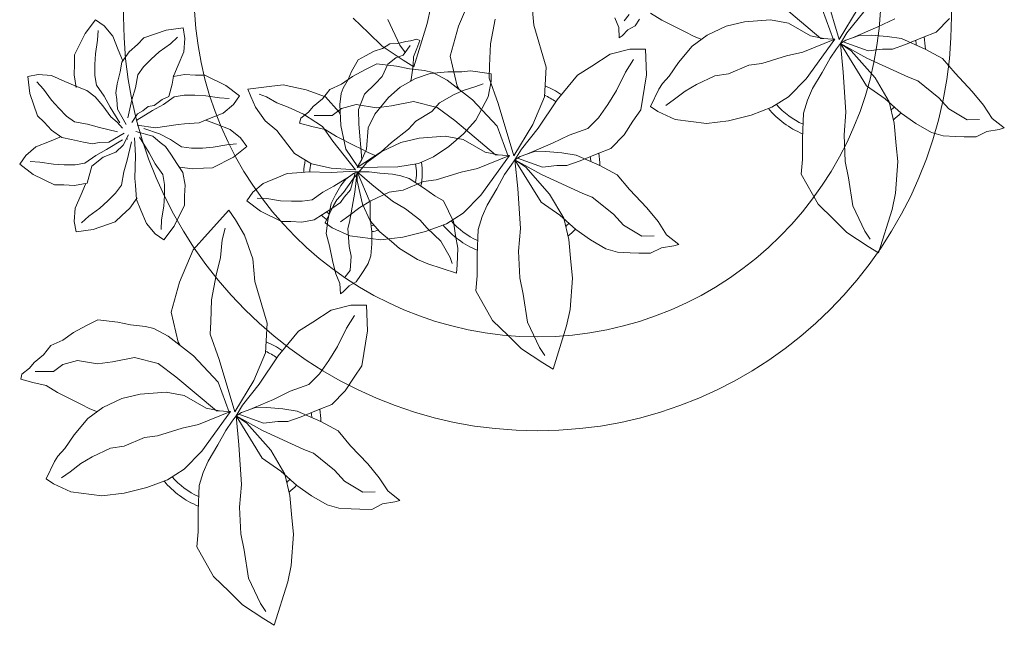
# Model space of a CAD drawing. Header units: millimetres. Extents: x 0 to 11.7, y 0 to 17.
# Tile 9 of 31: x 0.5 to 1.3, y 5.4 to 5.9. Entities that reach past the tile are written whole.
import ezdxf

# ---------------------------------------------------------------- set-up
doc = ezdxf.new("R2010")
doc.units = ezdxf.units.MM
doc.layers.add('vegetacion', color=85, linetype='Continuous', lineweight=0)

# ---------------------------------------------------------------- blocks, each defined once
blk = doc.blocks.new('MACETA1-P')
for p, q in [((-0.31098, 0.42902), (-0.30826, 0.43943)), ((-0.30826, 0.43943), (-0.30404, 0.43835)), ((-0.29888, 0.43205), (-0.30404, 0.43835)), ((-0.13431, 0.42872), (-0.12552, 0.4403)), ((-0.12552, 0.4403), (-0.11815, 0.4352)), ((-0.31352, 0.41781), (-0.31098, 0.42902)), ((-0.30168, 0.41169), (-0.30156, 0.42706)), ((-0.29413, 0.42793), (-0.29888, 0.43205)), ((-0.28739, 0.42007), (-0.29413, 0.42793)), ((-0.14311, 0.41071), (-0.13431, 0.42872)), ((-0.12369, 0.42321), (-0.12323, 0.4315)), ((-0.11815, 0.4352), (-0.11072, 0.42645)), ((-0.08429, 0.42503), (-0.06533, 0.43154)), ((-0.06533, 0.43154), (-0.05093, 0.4335)), ((-0.05093, 0.4335), (-0.04932, 0.4247)), ((-0.27956, 0.41377), (-0.28739, 0.42007)), ((-0.12552, 0.41164), (-0.12369, 0.42321)), ((-0.11072, 0.42645), (-0.10609, 0.41488)), ((-0.09669, 0.41327), (-0.08982, 0.4195)), ((-0.08982, 0.4195), (-0.08429, 0.42503)), ((-0.07119, 0.41324), (-0.06172, 0.42013)), ((-0.06172, 0.42013), (-0.05553, 0.42567)), ((-0.04932, 0.4247), (-0.05025, 0.41325)), ((-0.40384, 0.39682), (-0.39707, 0.41166)), ((-0.39707, 0.41166), (-0.39275, 0.4178)), ((-0.39275, 0.4178), (-0.37822, 0.41064)), ((-0.37344, 0.40776), (-0.37822, 0.41064)), ((-0.3195, 0.40813), (-0.31352, 0.41781)), ((-0.29575, 0.40375), (-0.30168, 0.41169)), ((-0.27509, 0.40374), (-0.27956, 0.41377)), ((-0.14311, 0.40289), (-0.14311, 0.41071)), ((-0.12597, 0.40243), (-0.12552, 0.41164)), ((-0.10609, 0.41488), (-0.10244, 0.40608)), ((-0.10293, 0.40445), (-0.09669, 0.41327)), ((-0.07803, 0.40705), (-0.07119, 0.41324)), ((-0.05025, 0.41325), (-0.05516, 0.4018)), ((-0.38677, 0.39751), (-0.39202, 0.40484)), ((-0.36707, 0.40203), (-0.37344, 0.40776)), ((-0.35557, 0.39393), (-0.36707, 0.40203)), ((-0.32755, 0.39237), (-0.3195, 0.40813)), ((-0.29225, 0.39128), (-0.29575, 0.40375)), ((-0.26853, 0.39458), (-0.27509, 0.40374)), ((-0.14357, 0.39363), (-0.14311, 0.40289)), ((-0.12597, 0.39317), (-0.12597, 0.40243)), ((-0.10453, 0.3963), (-0.10293, 0.40445)), ((-0.08457, 0.4005), (-0.07803, 0.40705)), ((-0.40722, 0.37032), (-0.40384, 0.39682)), ((-0.3798, 0.38824), (-0.38677, 0.39751)), ((-0.3417, 0.38229), (-0.35557, 0.39393)), ((-0.26252, 0.38347), (-0.26853, 0.39458)), ((-0.18306, 0.39236), (-0.17425, 0.39396)), ((-0.17425, 0.39396), (-0.16281, 0.39303)), ((-0.14174, 0.38298), (-0.14357, 0.39363)), ((-0.10684, 0.38617), (-0.10453, 0.3963)), ((-0.09145, 0.38256), (-0.0895, 0.39364)), ((-0.0895, 0.39364), (-0.08457, 0.4005)), ((-0.0603, 0.39219), (-0.04965, 0.39401)), ((-0.05516, 0.4018), (-0.0588, 0.393)), ((-0.04965, 0.39401), (-0.04039, 0.39356)), ((-0.04039, 0.39356), (-0.03257, 0.39356)), ((-0.03257, 0.39356), (-0.01456, 0.38476)), ((-0.3742, 0.37879), (-0.3798, 0.38824)), ((-0.3297, 0.38765), (-0.33306, 0.38116)), ((-0.32755, 0.39237), (-0.3297, 0.38765)), ((-0.29513, 0.37422), (-0.29225, 0.39128)), ((-0.1811, 0.37795), (-0.18306, 0.39236)), ((-0.16969, 0.38157), (-0.17523, 0.38775)), ((-0.16281, 0.39303), (-0.15136, 0.38812)), ((-0.15136, 0.38812), (-0.14256, 0.38448)), ((-0.1246, 0.38483), (-0.12597, 0.39317)), ((-0.10815, 0.37831), (-0.10684, 0.38617)), ((-0.05909, 0.39267), (-0.06283, 0.38307)), ((-0.0588, 0.393), (-0.05937, 0.39235)), ((-0.3668, 0.36319), (-0.3742, 0.37879)), ((-0.3323, 0.36955), (-0.3417, 0.38229)), ((-0.33306, 0.38116), (-0.33558, 0.3751)), ((-0.2578, 0.37391), (-0.26252, 0.38347)), ((-0.17459, 0.35899), (-0.1811, 0.37795)), ((-0.1628, 0.37209), (-0.16969, 0.38157)), ((-0.14174, 0.38298), (-0.12729, 0.37895)), ((-0.12729, 0.37895), (-0.11951, 0.36934)), ((-0.11815, 0.37562), (-0.1246, 0.38483)), ((-0.10717, 0.37275), (-0.10815, 0.37831)), ((-0.0944, 0.37242), (-0.09145, 0.38256)), ((-0.06283, 0.38307), (-0.06831, 0.37608)), ((-0.01456, 0.38476), (-0.00299, 0.37596)), ((-0.40506, 0.35158), (-0.40722, 0.37032)), ((-0.32472, 0.35336), (-0.3323, 0.36955)), ((-0.29336, 0.36141), (-0.29513, 0.37422)), ((-0.25976, 0.35698), (-0.2578, 0.37391)), ((-0.15661, 0.36526), (-0.1628, 0.37209)), ((-0.11951, 0.36934), (-0.1152, 0.35857)), ((-0.11307, 0.36636), (-0.11815, 0.37562)), ((-0.10678, 0.36457), (-0.10717, 0.37275)), ((-0.09799, 0.35709), (-0.0944, 0.37242)), ((-0.07587, 0.36963), (-0.08517, 0.36283)), ((-0.07692, 0.36351), (-0.06766, 0.36859)), ((-0.06831, 0.37608), (-0.07587, 0.36963)), ((-0.06766, 0.36859), (-0.05845, 0.37505)), ((-0.05845, 0.37505), (-0.05012, 0.37641)), ((-0.05012, 0.37641), (-0.04086, 0.37641)), ((-0.04086, 0.37641), (-0.03164, 0.37596)), ((-0.03164, 0.37596), (-0.02007, 0.37413)), ((-0.02007, 0.37413), (-0.01178, 0.37368)), ((-0.00808, 0.36859), (-0.01683, 0.36116)), ((-0.00299, 0.37596), (-0.00808, 0.36859)), ((-0.36518, 0.35156), (-0.3668, 0.36319)), ((-0.28971, 0.34275), (-0.29336, 0.36141)), ((-0.15006, 0.35871), (-0.15661, 0.36526)), ((-0.10476, 0.35298), (-0.11307, 0.36636)), ((-0.09928, 0.35151), (-0.10678, 0.36457)), ((-0.0903, 0.3552), (-0.07692, 0.36351)), ((-0.08517, 0.36283), (-0.08988, 0.35752)), ((-0.01683, 0.36116), (-0.0284, 0.35654)), ((-0.32472, 0.35336), (-0.32094, 0.33779)), ((-0.26193, 0.34617), (-0.25976, 0.35698)), ((-0.16905, 0.35346), (-0.17459, 0.35899)), ((-0.16283, 0.34659), (-0.16905, 0.35346)), ((-0.1432, 0.35378), (-0.15006, 0.35871)), ((-0.13212, 0.35183), (-0.1432, 0.35378)), ((-0.12198, 0.34888), (-0.13212, 0.35183)), ((-0.1152, 0.35857), (-0.10946, 0.35245)), ((-0.10946, 0.35245), (-0.10065, 0.34765)), ((-0.08988, 0.35752), (-0.09501, 0.35281)), ((-0.09178, 0.34972), (-0.07872, 0.35722)), ((-0.07872, 0.35722), (-0.07054, 0.35761)), ((-0.07054, 0.35761), (-0.06497, 0.35859)), ((-0.06497, 0.35859), (-0.05712, 0.35728)), ((-0.05712, 0.35728), (-0.04698, 0.35498)), ((-0.04698, 0.35498), (-0.03883, 0.35337)), ((-0.03883, 0.35337), (-0.03001, 0.34713)), ((-0.0372, 0.35289), (-0.03806, 0.35282)), ((-0.0284, 0.35654), (-0.0372, 0.35289)), ((-0.40022, 0.33229), (-0.40506, 0.35158)), ((-0.35783, 0.33412), (-0.36518, 0.35156)), ((-0.26329, 0.33336), (-0.26193, 0.34617)), ((-0.15401, 0.34035), (-0.16283, 0.34659)), ((-0.10664, 0.34529), (-0.12198, 0.34888)), ((-0.10423, 0.3488), (-0.104, 0.34859)), ((-0.08261, 0.34007), (-0.09019, 0.34488)), ((-0.0862, 0.34843), (-0.07086, 0.34485)), ((-0.07086, 0.34485), (-0.06072, 0.34189)), ((-0.03001, 0.34713), (-0.02379, 0.34026)), ((-0.32094, 0.33779), (-0.31926, 0.31575)), ((-0.29473, 0.32251), (-0.28971, 0.34275)), ((-0.17601, 0.33256), (-0.16444, 0.33719)), ((-0.16444, 0.33719), (-0.15564, 0.34084)), ((-0.15564, 0.34084), (-0.14319, 0.34175)), ((-0.14319, 0.34175), (-0.13763, 0.34227)), ((-0.13763, 0.34227), (-0.11823, 0.34175)), ((-0.11823, 0.34175), (-0.103, 0.34273)), ((-0.10254, 0.33852), (-0.11592, 0.33021)), ((-0.09768, 0.34156), (-0.10161, 0.32702)), ((-0.09459, 0.32476), (-0.09229, 0.34028)), ((-0.08808, 0.34074), (-0.07977, 0.32736)), ((-0.08015, 0.33556), (-0.08261, 0.34007)), ((-0.07646, 0.33119), (-0.08015, 0.33556)), ((-0.06072, 0.34189), (-0.04964, 0.33994)), ((-0.04964, 0.33994), (-0.04278, 0.33502)), ((-0.04278, 0.33502), (-0.03623, 0.32847)), ((-0.02379, 0.34026), (-0.01825, 0.33473)), ((-0.39358, 0.31471), (-0.40022, 0.33229)), ((-0.35626, 0.32325), (-0.35783, 0.33412)), ((-0.26523, 0.32629), (-0.26329, 0.33336)), ((-0.18476, 0.32513), (-0.17601, 0.33256)), ((-0.11592, 0.33021), (-0.12518, 0.32513)), ((-0.10161, 0.32702), (-0.10712, 0.32096)), ((-0.09511, 0.33465), (-0.09979, 0.32136)), ((-0.07977, 0.32736), (-0.07469, 0.3181)), ((-0.07564, 0.32595), (-0.07646, 0.33119)), ((-0.03623, 0.32847), (-0.03004, 0.32163)), ((-0.01825, 0.33473), (-0.01174, 0.31577)), ((-0.34977, 0.30206), (-0.35626, 0.32325)), ((-0.30604, 0.30749), (-0.29473, 0.32251)), ((-0.27164, 0.31392), (-0.26523, 0.32629)), ((-0.18985, 0.31777), (-0.18476, 0.32513)), ((-0.17277, 0.31959), (-0.18106, 0.32005)), ((-0.1612, 0.31777), (-0.17277, 0.31959)), ((-0.13439, 0.31868), (-0.14272, 0.31731)), ((-0.12518, 0.32513), (-0.13439, 0.31868)), ((-0.10712, 0.32096), (-0.11036, 0.31633)), ((-0.09979, 0.32136), (-0.10464, 0.31197)), ((-0.09183, 0.30565), (-0.09459, 0.32476)), ((-0.07052, 0.31911), (-0.07564, 0.32595)), ((-0.06806, 0.31343), (-0.07052, 0.31911)), ((-0.03004, 0.32163), (-0.02315, 0.31216)), ((-0.38465, 0.30048), (-0.39358, 0.31471)), ((-0.31926, 0.31575), (-0.32205, 0.3005)), ((-0.28821, 0.2926), (-0.27164, 0.31392)), ((-0.25133, 0.3114), (-0.27667, 0.30556)), ((-0.22571, 0.30448), (-0.25133, 0.3114)), ((-0.17828, 0.30897), (-0.18985, 0.31777)), ((-0.15198, 0.31731), (-0.1612, 0.31777)), ((-0.14272, 0.31731), (-0.15198, 0.31731)), ((-0.11685, 0.31171), (-0.12564, 0.30617)), ((-0.11036, 0.31633), (-0.11685, 0.31171)), ((-0.10464, 0.31197), (-0.11085, 0.3026)), ((-0.07469, 0.3181), (-0.06824, 0.30889)), ((-0.0576, 0.31066), (-0.06806, 0.31343)), ((-0.05061, 0.30953), (-0.0576, 0.31066)), ((-0.05028, 0.30925), (-0.05094, 0.30981)), ((-0.02315, 0.31216), (-0.01761, 0.30598)), ((-0.01174, 0.31577), (-0.00978, 0.30137)), ((-0.34662, 0.2882), (-0.34977, 0.30206)), ((-0.33507, 0.27291), (-0.30604, 0.30749)), ((-0.27667, 0.30556), (-0.27944, 0.30388)), ((-0.19837, 0.29276), (-0.22571, 0.30448)), ((-0.16027, 0.30017), (-0.17828, 0.30897)), ((-0.13254, 0.30154), (-0.14319, 0.29971)), ((-0.12564, 0.30617), (-0.13254, 0.30154)), ((-0.12803, 0.30401), (-0.12959, 0.29332)), ((-0.11085, 0.3026), (-0.11201, 0.29423)), ((-0.09131, 0.30009), (-0.09183, 0.30565)), ((-0.06824, 0.30889), (-0.06687, 0.30056)), ((-0.0509, 0.30957), (-0.04927, 0.30009)), ((-0.04148, 0.30561), (-0.05028, 0.30925)), ((-0.03003, 0.3007), (-0.04148, 0.30561)), ((-0.36946, 0.28548), (-0.38465, 0.30048)), ((-0.32205, 0.3005), (-0.3328, 0.28176)), ((-0.15245, 0.30017), (-0.16027, 0.30017)), ((-0.14319, 0.29971), (-0.15245, 0.30017)), ((-0.12959, 0.29332), (-0.12889, 0.28408)), ((-0.11201, 0.29423), (-0.11177, 0.28498)), ((-0.0904, 0.28764), (-0.09131, 0.30009)), ((-0.06687, 0.30056), (-0.06687, 0.2913)), ((-0.04927, 0.30009), (-0.04973, 0.29084)), ((-0.01859, 0.29976), (-0.03003, 0.3007)), ((-0.00978, 0.30137), (-0.01859, 0.29976)), ((-0.47594, 0.27537), (-0.45052, 0.28975)), ((-0.45052, 0.28975), (-0.43784, 0.28847)), ((-0.43784, 0.28847), (-0.42, 0.28859)), ((-0.42, 0.28859), (-0.39849, 0.28779)), ((-0.39849, 0.28779), (-0.38743, 0.28431)), ((-0.3357, 0.26104), (-0.36946, 0.28548)), ((-0.3357, 0.26104), (-0.34662, 0.2882)), ((-0.31063, 0.27163), (-0.28821, 0.2926)), ((-0.18479, 0.28069), (-0.19837, 0.29276)), ((-0.11177, 0.28498), (-0.11108, 0.27578)), ((-0.08675, 0.27884), (-0.0904, 0.28764)), ((-0.06687, 0.2913), (-0.06732, 0.28209)), ((-0.04973, 0.29084), (-0.04973, 0.28301)), ((-0.38743, 0.28431), (-0.37773, 0.27999)), ((-0.37773, 0.27999), (-0.36388, 0.27192)), ((-0.3328, 0.28176), (-0.3352, 0.27054)), ((-0.29147, 0.27055), (-0.26988, 0.27842)), ((-0.26988, 0.27842), (-0.25946, 0.2779)), ((-0.25946, 0.2779), (-0.24088, 0.27714)), ((-0.24088, 0.27714), (-0.21992, 0.27314)), ((-0.16468, 0.26234), (-0.18479, 0.28069)), ((-0.12889, 0.28408), (-0.12869, 0.27625)), ((-0.09158, 0.27303), (-0.08816, 0.28192)), ((-0.08212, 0.26727), (-0.08675, 0.27884)), ((-0.06732, 0.28209), (-0.06915, 0.27051)), ((-0.04973, 0.28301), (-0.05853, 0.265)), ((-0.48857, 0.26226), (-0.47594, 0.27537)), ((-0.36388, 0.27192), (-0.35174, 0.26516)), ((-0.33618, 0.26224), (-0.31063, 0.27163)), ((-0.33597, 0.2574), (-0.29147, 0.27055)), ((-0.33507, 0.27291), (-0.3357, 0.26104)), ((-0.21992, 0.27314), (-0.20484, 0.26946)), ((-0.20484, 0.26946), (-0.18978, 0.26806)), ((-0.18978, 0.26806), (-0.17992, 0.26566)), ((-0.12869, 0.27625), (-0.11944, 0.25848)), ((-0.11108, 0.27578), (-0.10896, 0.26425)), ((-0.09591, 0.26135), (-0.09158, 0.27303)), ((-0.06915, 0.27051), (-0.06961, 0.26222)), ((-0.49995, 0.25079), (-0.48857, 0.26226)), ((-0.35174, 0.26516), (-0.34379, 0.25956)), ((-0.34379, 0.25956), (-0.33925, 0.25637)), ((-0.17275, 0.25691), (-0.16468, 0.26234)), ((-0.10896, 0.26425), (-0.10829, 0.25598)), ((-0.10312, 0.25241), (-0.09591, 0.26135)), ((-0.07469, 0.25852), (-0.08212, 0.26727)), ((-0.05853, 0.265), (-0.06732, 0.25343)), ((-0.43961, 0.2523), (-0.45352, 0.24942)), ((-0.41685, 0.25326), (-0.43961, 0.2523)), ((-0.39766, 0.2517), (-0.41685, 0.25326)), ((-0.36381, 0.25405), (-0.39766, 0.2517)), ((-0.33925, 0.25637), (-0.37528, 0.23415)), ((-0.33925, 0.25637), (-0.36381, 0.25405)), ((-0.33925, 0.25637), (-0.35178, 0.23374)), ((-0.33925, 0.25637), (-0.34567, 0.24725)), ((-0.33788, 0.25409), (-0.3456, 0.23286)), ((-0.33034, 0.25093), (-0.33925, 0.25637)), ((-0.33651, 0.25181), (-0.33925, 0.25637)), ((-0.33256, 0.24054), (-0.33651, 0.25181)), ((-0.33597, 0.2574), (-0.30929, 0.24113)), ((-0.18579, 0.24923), (-0.17275, 0.25691)), ((-0.11944, 0.25848), (-0.11035, 0.24713)), ((-0.11035, 0.24713), (-0.10312, 0.25241)), ((-0.06732, 0.25343), (-0.07469, 0.25852)), ((-0.51177, 0.2328), (-0.49995, 0.25079)), ((-0.47723, 0.24579), (-0.49887, 0.23556)), ((-0.45352, 0.24942), (-0.47723, 0.24579)), ((-0.34567, 0.24725), (-0.36851, 0.22687)), ((-0.33454, 0.24617), (-0.3253, 0.22443)), ((-0.3125, 0.23658), (-0.33034, 0.25093)), ((-0.20598, 0.24216), (-0.18579, 0.24923)), ((-0.1654, 0.23557), (-0.1566, 0.24715)), ((-0.1566, 0.24715), (-0.14923, 0.24205)), ((-0.07709, 0.23974), (-0.0679, 0.2439)), ((-0.0679, 0.2439), (-0.06183, 0.24622)), ((-0.06183, 0.24622), (-0.05955, 0.22821)), ((-0.49887, 0.23556), (-0.50553, 0.23092)), ((-0.33229, 0.23018), (-0.33256, 0.24054)), ((-0.28826, 0.22047), (-0.3125, 0.23658)), ((-0.30929, 0.24113), (-0.2857, 0.23134)), ((-0.2605, 0.22974), (-0.22505, 0.24041)), ((-0.22505, 0.24041), (-0.20598, 0.24216)), ((-0.1742, 0.21756), (-0.1654, 0.23557)), ((-0.15477, 0.23006), (-0.15432, 0.23835)), ((-0.14923, 0.24205), (-0.1418, 0.2333)), ((-0.08869, 0.23145), (-0.07709, 0.23974)), ((-0.06835, 0.23034), (-0.06588, 0.23664)), ((-0.51728, 0.22389), (-0.51177, 0.2328)), ((-0.36851, 0.22687), (-0.38884, 0.21488)), ((-0.37528, 0.23415), (-0.38642, 0.21832)), ((-0.35178, 0.23374), (-0.36805, 0.19857)), ((-0.3456, 0.23286), (-0.34408, 0.22067)), ((-0.33336, 0.21659), (-0.33229, 0.23018)), ((-0.2857, 0.23134), (-0.2605, 0.22974)), ((-0.1566, 0.21849), (-0.15477, 0.23006)), ((-0.1418, 0.2333), (-0.13718, 0.22173)), ((-0.09696, 0.22173), (-0.08869, 0.23145)), ((-0.07337, 0.22159), (-0.06835, 0.23034)), ((-0.05955, 0.22821), (-0.05819, 0.21617)), ((-0.48043, 0.21241), (-0.51728, 0.22389)), ((-0.38642, 0.21832), (-0.39854, 0.20473)), ((-0.34408, 0.22067), (-0.3441, 0.2122)), ((-0.3253, 0.22443), (-0.31834, 0.2102)), ((-0.2819, 0.21503), (-0.28826, 0.22047)), ((-0.15705, 0.20928), (-0.1566, 0.21849)), ((-0.13718, 0.22173), (-0.13353, 0.21293)), ((-0.11639, 0.2065), (-0.09696, 0.22173)), ((-0.07715, 0.21196), (-0.07337, 0.22159)), ((-0.46644, 0.20937), (-0.48043, 0.21241)), ((-0.43976, 0.20757), (-0.46644, 0.20937)), ((-0.407, 0.21069), (-0.42607, 0.20893)), ((-0.38884, 0.21488), (-0.407, 0.21069)), ((-0.3441, 0.2122), (-0.34015, 0.20093)), ((-0.33524, 0.20428), (-0.33336, 0.21659)), ((-0.31834, 0.2102), (-0.31261, 0.19433)), ((-0.26741, 0.20316), (-0.2819, 0.21503)), ((-0.17465, 0.20048), (-0.1742, 0.20974)), ((-0.1742, 0.20974), (-0.1742, 0.21756)), ((-0.13353, 0.21293), (-0.13261, 0.20048)), ((-0.08302, 0.199), (-0.07715, 0.21196)), ((-0.05819, 0.21617), (-0.06229, 0.19678)), ((-0.42607, 0.20893), (-0.43976, 0.20757)), ((-0.39854, 0.20473), (-0.40731, 0.19226)), ((-0.34421, 0.1843), (-0.33524, 0.20428)), ((-0.34015, 0.20093), (-0.33414, 0.18654)), ((-0.25977, 0.19108), (-0.26741, 0.20316)), ((-0.15705, 0.20002), (-0.15705, 0.20928)), ((-0.12518, 0.19215), (-0.11639, 0.2065)), ((-0.09346, 0.19184), (-0.09073, 0.20226)), ((-0.09073, 0.20226), (-0.08652, 0.20117)), ((-0.08136, 0.19487), (-0.08652, 0.20117)), ((-0.36805, 0.19857), (-0.37113, 0.19058)), ((-0.31261, 0.19433), (-0.30357, 0.18545)), ((-0.17283, 0.18983), (-0.17465, 0.20048)), ((-0.15569, 0.19168), (-0.15705, 0.20002)), ((-0.13261, 0.20048), (-0.13209, 0.19492)), ((-0.13209, 0.19492), (-0.13261, 0.17553)), ((-0.08973, 0.18858), (-0.08302, 0.199)), ((-0.0766, 0.19075), (-0.08136, 0.19487)), ((-0.06229, 0.19678), (-0.06835, 0.18016)), ((-0.40731, 0.19226), (-0.41496, 0.17899)), ((-0.37113, 0.19058), (-0.38544, 0.17267)), ((-0.35208, 0.16951), (-0.34421, 0.1843)), ((-0.33414, 0.18654), (-0.32968, 0.1749)), ((-0.30357, 0.18545), (-0.29221, 0.17746)), ((-0.24957, 0.17541), (-0.25977, 0.19108)), ((-0.1682, 0.18293), (-0.17283, 0.18983)), ((-0.14923, 0.18247), (-0.15569, 0.19168)), ((-0.1289, 0.17553), (-0.12518, 0.19215)), ((-0.09599, 0.18064), (-0.09346, 0.19184)), ((-0.09344, 0.1827), (-0.08973, 0.18858)), ((-0.08416, 0.17451), (-0.08404, 0.18988)), ((-0.06987, 0.18289), (-0.0766, 0.19075)), ((-0.41496, 0.17899), (-0.41769, 0.16908)), ((-0.29221, 0.17746), (-0.28052, 0.17006)), ((-0.20887, 0.17414), (-0.19499, 0.17691)), ((-0.19499, 0.17691), (-0.18436, 0.17969)), ((-0.18436, 0.17969), (-0.17328, 0.1783)), ((-0.17954, 0.17448), (-0.17522, 0.18062)), ((-0.17522, 0.18062), (-0.1607, 0.17346)), ((-0.17328, 0.1783), (-0.15895, 0.17553)), ((-0.16266, 0.17414), (-0.1682, 0.18293)), ((-0.14415, 0.17321), (-0.14923, 0.18247)), ((-0.10602, 0.17395), (-0.09344, 0.1827)), ((-0.10198, 0.17095), (-0.09599, 0.18064)), ((-0.06835, 0.18016), (-0.08126, 0.16858)), ((-0.06203, 0.17659), (-0.06987, 0.18289)), ((-0.05756, 0.16657), (-0.06203, 0.17659)), ((-0.41769, 0.16908), (-0.41833, 0.15852)), ((-0.38544, 0.17267), (-0.39491, 0.16404)), ((-0.36466, 0.15888), (-0.35208, 0.16951)), ((-0.32968, 0.1749), (-0.3182, 0.16347)), ((-0.28052, 0.17006), (-0.26475, 0.16231)), ((-0.24526, 0.15875), (-0.24957, 0.17541)), ((-0.23566, 0.16766), (-0.22686, 0.16812)), ((-0.23383, 0.16534), (-0.23566, 0.16766)), ((-0.22686, 0.16812), (-0.21858, 0.17136)), ((-0.21858, 0.17136), (-0.20887, 0.17414)), ((-0.18632, 0.15965), (-0.17954, 0.17448)), ((-0.16925, 0.16033), (-0.17449, 0.16766)), ((-0.15803, 0.16766), (-0.16266, 0.17414)), ((-0.15591, 0.17058), (-0.1607, 0.17346)), ((-0.15895, 0.17553), (-0.15152, 0.17182)), ((-0.15341, 0.16442), (-0.15803, 0.16766)), ((-0.14954, 0.16485), (-0.15591, 0.17058)), ((-0.15152, 0.17182), (-0.14369, 0.16719)), ((-0.13584, 0.15983), (-0.14415, 0.17321)), ((-0.13261, 0.17553), (-0.13164, 0.16029)), ((-0.13027, 0.15474), (-0.1289, 0.17553)), ((-0.13027, 0.15474), (-0.10602, 0.17395)), ((-0.11003, 0.1552), (-0.10198, 0.17095)), ((-0.09275, 0.16727), (-0.07477, 0.16812)), ((-0.07822, 0.16657), (-0.08416, 0.17451)), ((-0.08126, 0.16858), (-0.08324, 0.16772)), ((-0.07477, 0.16812), (-0.06557, 0.16686)), ((-0.39491, 0.16404), (-0.40413, 0.14853)), ((-0.3182, 0.16347), (-0.30645, 0.15603)), ((-0.26475, 0.16231), (-0.25419, 0.15571)), ((-0.22875, 0.16029), (-0.23383, 0.16534)), ((-0.22549, 0.15428), (-0.22875, 0.16029)), ((-0.21578, 0.15937), (-0.22132, 0.16354)), ((-0.20379, 0.15844), (-0.21578, 0.15937)), ((-0.19544, 0.16029), (-0.20379, 0.15844)), ((-0.18019, 0.16122), (-0.19544, 0.16029)), ((-0.1897, 0.13314), (-0.18632, 0.15965)), ((-0.17465, 0.15983), (-0.18019, 0.16122)), ((-0.14923, 0.1552), (-0.17465, 0.15983)), ((-0.16227, 0.15106), (-0.16925, 0.16033)), ((-0.14734, 0.15891), (-0.15341, 0.16442)), ((-0.13805, 0.15675), (-0.14954, 0.16485)), ((-0.14369, 0.16719), (-0.13815, 0.16307)), ((-0.13815, 0.16307), (-0.13353, 0.15659)), ((-0.13164, 0.16029), (-0.13209, 0.15335)), ((-0.12772, 0.15277), (-0.11279, 0.16309)), ((-0.11279, 0.16309), (-0.09275, 0.16727)), ((-0.07473, 0.15411), (-0.07822, 0.16657)), ((-0.06557, 0.16686), (-0.06097, 0.1652)), ((-0.06097, 0.1652), (-0.05346, 0.16103)), ((-0.05101, 0.1574), (-0.05756, 0.16657)), ((-0.05346, 0.16103), (-0.04674, 0.15806)), ((-0.41852, 0.15101), (-0.41876, 0.14102)), ((-0.41833, 0.15852), (-0.41852, 0.15101)), ((-0.38005, 0.14425), (-0.36466, 0.15888)), ((-0.30645, 0.15603), (-0.29685, 0.14928)), ((-0.24537, 0.14532), (-0.24526, 0.15875)), ((-0.21995, 0.15057), (-0.22549, 0.15428)), ((-0.15668, 0.14161), (-0.16227, 0.15106)), ((-0.13952, 0.15335), (-0.1594, 0.14872)), ((-0.13209, 0.15335), (-0.15803, 0.14224)), ((-0.13209, 0.15335), (-0.14923, 0.1552)), ((-0.13281, 0.15497), (-0.14734, 0.15891)), ((-0.13209, 0.15335), (-0.14278, 0.14085)), ((-0.13209, 0.15335), (-0.13952, 0.15335)), ((-0.12417, 0.14512), (-0.13805, 0.15675)), ((-0.13353, 0.15659), (-0.13209, 0.15335)), ((-0.13209, 0.14965), (-0.13209, 0.15335)), ((-0.12818, 0.15349), (-0.12773, 0.11877)), ((-0.12147, 0.14928), (-0.12818, 0.15349)), ((-0.12818, 0.15349), (-0.11491, 0.13302)), ((-0.12147, 0.14928), (-0.09148, 0.15183)), ((-0.11003, 0.1552), (-0.11218, 0.15047)), ((-0.09148, 0.15183), (-0.07895, 0.15223)), ((-0.07895, 0.15223), (-0.06599, 0.1472)), ((-0.07761, 0.13704), (-0.07473, 0.15411)), ((-0.04499, 0.14629), (-0.05101, 0.1574)), ((-0.04674, 0.15806), (-0.03676, 0.15263)), ((-0.03676, 0.15263), (-0.03336, 0.1464)), ((-0.01397, 0.14367), (-0.00134, 0.15678)), ((-0.40413, 0.14853), (-0.4038, 0.13814)), ((-0.39185, 0.13474), (-0.38005, 0.14425)), ((-0.29685, 0.14928), (-0.26716, 0.14452)), ((-0.26716, 0.14452), (-0.24537, 0.14532)), ((-0.21578, 0.1478), (-0.21995, 0.15057)), ((-0.20978, 0.14409), (-0.21578, 0.1478)), ((-0.20333, 0.14178), (-0.20978, 0.14409)), ((-0.1594, 0.14872), (-0.17374, 0.14224)), ((-0.13307, 0.13395), (-0.13209, 0.14317)), ((-0.13209, 0.14317), (-0.13209, 0.14965)), ((-0.11477, 0.13237), (-0.12417, 0.14512)), ((-0.11267, 0.14553), (-0.12147, 0.14928)), ((-0.11554, 0.14398), (-0.11805, 0.13792)), ((-0.11218, 0.15047), (-0.11554, 0.14398)), ((-0.09475, 0.14386), (-0.11267, 0.14553)), ((-0.08302, 0.13844), (-0.09475, 0.14386)), ((-0.06599, 0.1472), (-0.05722, 0.13805)), ((-0.04028, 0.13674), (-0.04499, 0.14629)), ((-0.03336, 0.1464), (-0.02961, 0.13885)), ((-0.02536, 0.1322), (-0.01397, 0.14367)), ((-0.41876, 0.14102), (-0.4142, 0.13182)), ((-0.40297, 0.12738), (-0.39185, 0.13474)), ((-0.19316, 0.14085), (-0.20333, 0.14178)), ((-0.18299, 0.14085), (-0.19316, 0.14085)), ((-0.18299, 0.13395), (-0.19127, 0.12423)), ((-0.17374, 0.14224), (-0.18299, 0.13395)), ((-0.17094, 0.14224), (-0.18299, 0.14085)), ((-0.15803, 0.14224), (-0.17094, 0.14224)), ((-0.14278, 0.14085), (-0.15705, 0.1233)), ((-0.14928, 0.12602), (-0.15668, 0.14161)), ((-0.13398, 0.1233), (-0.13307, 0.13395)), ((-0.06881, 0.12673), (-0.08302, 0.13844)), ((-0.07583, 0.12424), (-0.07761, 0.13704)), ((-0.05722, 0.13805), (-0.05092, 0.13217)), ((-0.04224, 0.1198), (-0.04028, 0.13674)), ((-0.02961, 0.13885), (-0.02713, 0.13176)), ((-0.4142, 0.13182), (-0.4124, 0.12123)), ((-0.41113, 0.11699), (-0.40297, 0.12738)), ((-0.18754, 0.1144), (-0.1897, 0.13314)), ((-0.14766, 0.11438), (-0.14928, 0.12602)), ((-0.11491, 0.13302), (-0.10698, 0.12422)), ((-0.1072, 0.11618), (-0.11477, 0.13237)), ((-0.06001, 0.11668), (-0.06881, 0.12673)), ((-0.05092, 0.13217), (-0.04051, 0.12719)), ((-0.04051, 0.12719), (-0.03506, 0.1205)), ((-0.03717, 0.11421), (-0.02536, 0.1322)), ((-0.02713, 0.13176), (-0.02338, 0.12548)), ((-0.00263, 0.1272), (-0.02427, 0.11697)), ((-0.4124, 0.12123), (-0.41113, 0.11699)), ((-0.19727, 0.11729), (-0.20652, 0.10206)), ((-0.19127, 0.12423), (-0.19727, 0.11729)), ((-0.15705, 0.1233), (-0.16357, 0.11224)), ((-0.13535, 0.11636), (-0.13398, 0.1233)), ((-0.12773, 0.11877), (-0.12479, 0.10122)), ((-0.10698, 0.12422), (-0.09566, 0.10964)), ((-0.07219, 0.10557), (-0.07583, 0.12424)), ((-0.04441, 0.10899), (-0.04224, 0.1198)), ((-0.03506, 0.1205), (-0.03301, 0.11422)), ((-0.02338, 0.12548), (-0.02295, 0.11879)), ((-0.02295, 0.11879), (-0.02125, 0.1121)), ((-0.1827, 0.09512), (-0.18754, 0.1144)), ((-0.16357, 0.11224), (-0.17283, 0.1002)), ((-0.1403, 0.09694), (-0.14766, 0.11438)), ((-0.14552, 0.09696), (-0.1377, 0.109)), ((-0.1377, 0.109), (-0.13535, 0.11636)), ((-0.1072, 0.11618), (-0.10342, 0.10061)), ((-0.09566, 0.10964), (-0.089, 0.10335)), ((-0.06001, 0.11668), (-0.05262, 0.10376)), ((-0.04577, 0.09619), (-0.04441, 0.10899)), ((-0.04268, 0.1053), (-0.03717, 0.11421)), ((-0.03301, 0.11422), (-0.02458, 0.10838)), ((-0.02427, 0.11697), (-0.03094, 0.11233)), ((-0.02125, 0.1121), (-0.02083, 0.10793)), ((-0.20652, 0.10206), (-0.21024, 0.09326)), ((-0.12479, 0.10122), (-0.11938, 0.08831)), ((-0.10342, 0.10061), (-0.10174, 0.07858)), ((-0.089, 0.10335), (-0.08065, 0.08998)), ((-0.07721, 0.08534), (-0.07219, 0.10557)), ((-0.05497, 0.10787), (-0.05346, 0.10753)), ((-0.05346, 0.10753), (-0.04178, 0.10587)), ((-0.05262, 0.10376), (-0.04844, 0.09124)), ((-0.00583, 0.09382), (-0.04268, 0.1053)), ((-0.04178, 0.10587), (-0.03421, 0.10542)), ((-0.03421, 0.10542), (-0.02713, 0.1025)), ((-0.02713, 0.1025), (-0.02041, 0.09998)), ((-0.02083, 0.10793), (-0.01938, 0.1027)), ((-0.02041, 0.09998), (-0.01938, 0.1027)), ((-0.21024, 0.09326), (-0.21812, 0.06877)), ((-0.17974, 0.09372), (-0.19082, 0.08219)), ((-0.17606, 0.07753), (-0.1827, 0.09512)), ((-0.17283, 0.1002), (-0.17974, 0.09372)), ((-0.15243, 0.08729), (-0.14552, 0.09696)), ((-0.13873, 0.08607), (-0.1403, 0.09694)), ((-0.04771, 0.08911), (-0.04577, 0.09619)), ((0.00816, 0.09078), (-0.00583, 0.09382)), ((-0.1566, 0.07988), (-0.15243, 0.08729)), ((-0.13225, 0.06488), (-0.13873, 0.08607)), ((-0.11938, 0.08831), (-0.11059, 0.07534)), ((-0.08852, 0.07032), (-0.07721, 0.08534)), ((-0.08065, 0.08998), (-0.0735, 0.08329)), ((-0.05411, 0.07674), (-0.04771, 0.08911)), ((-0.04844, 0.09124), (-0.04716, 0.0762)), ((-0.19082, 0.08219), (-0.2047, 0.07432)), ((-0.16712, 0.0633), (-0.17606, 0.07753)), ((-0.1742, 0.07155), (-0.1566, 0.07988)), ((-0.10174, 0.07858), (-0.10453, 0.06332)), ((-0.0735, 0.08329), (-0.06642, 0.07077)), ((-0.07069, 0.05542), (-0.05411, 0.07674)), ((-0.04716, 0.0762), (-0.04716, 0.06448)), ((-0.21812, 0.06877), (-0.21115, 0.06835)), ((-0.21115, 0.06835), (-0.19681, 0.06789)), ((-0.2047, 0.07432), (-0.20978, 0.07247)), ((-0.19681, 0.06789), (-0.18619, 0.06969)), ((-0.18619, 0.06969), (-0.1742, 0.07155)), ((-0.11755, 0.03574), (-0.08852, 0.07032)), ((-0.11059, 0.07534), (-0.09977, 0.0628)), ((-0.06642, 0.07077), (-0.06267, 0.06242)), ((-0.05915, 0.06839), (-0.06192, 0.0667)), ((-0.03381, 0.07422), (-0.05915, 0.06839)), ((-0.00819, 0.0673), (-0.03381, 0.07422)), ((0.01915, 0.05559), (-0.00819, 0.0673)), ((-0.15193, 0.0483), (-0.16712, 0.0633)), ((-0.12909, 0.05103), (-0.13225, 0.06488)), ((-0.10453, 0.06332), (-0.11528, 0.04458)), ((-0.09977, 0.0628), (-0.08804, 0.05233)), ((-0.06267, 0.06242), (-0.05969, 0.05322)), ((-0.04716, 0.06448), (-0.04631, 0.05739)), ((-0.25842, 0.03819), (-0.233, 0.05258)), ((-0.233, 0.05258), (-0.22031, 0.0513)), ((-0.22031, 0.0513), (-0.20248, 0.05141)), ((-0.20248, 0.05141), (-0.18096, 0.05061)), ((-0.18096, 0.05061), (-0.16991, 0.04713)), ((-0.11818, 0.02386), (-0.12909, 0.05103)), ((-0.09311, 0.03445), (-0.07069, 0.05542)), ((-0.08804, 0.05233), (-0.06835, 0.04192)), ((-0.05969, 0.05322), (-0.05722, 0.04613)), ((-0.04873, 0.03942), (-0.04665, 0.05275)), ((-0.04631, 0.05739), (-0.04665, 0.05275)), ((-0.16991, 0.04713), (-0.16021, 0.04282)), ((-0.16021, 0.04282), (-0.14636, 0.03474)), ((-0.11818, 0.02386), (-0.15193, 0.0483)), ((-0.11528, 0.04458), (-0.11767, 0.03336)), ((-0.06835, 0.04192), (-0.05499, 0.03942)), ((-0.27104, 0.02508), (-0.25842, 0.03819)), ((-0.14636, 0.03474), (-0.13422, 0.02798)), ((-0.11866, 0.02506), (-0.09311, 0.03445)), ((-0.11755, 0.03574), (-0.11818, 0.02386)), ((-0.07395, 0.03337), (-0.05235, 0.04124)), ((-0.05499, 0.03942), (-0.04873, 0.03942)), ((-0.05235, 0.04124), (-0.04193, 0.04072)), ((-0.04193, 0.04072), (-0.02336, 0.03996)), ((-0.02336, 0.03996), (-0.0024, 0.03596)), ((-0.13422, 0.02798), (-0.12627, 0.02239)), ((-0.11845, 0.02023), (-0.07395, 0.03337)), ((-0.28243, 0.01361), (-0.27104, 0.02508)), ((-0.14629, 0.01687), (-0.18013, 0.01452)), ((-0.12173, 0.01919), (-0.15775, -0.00303)), ((-0.12173, 0.01919), (-0.14629, 0.01687)), ((-0.12173, 0.01919), (-0.13426, -0.00343)), ((-0.12173, 0.01919), (-0.12814, 0.01007)), ((-0.12036, 0.01691), (-0.12808, -0.00431)), ((-0.12627, 0.02239), (-0.12173, 0.01919)), ((-0.11281, 0.01375), (-0.12173, 0.01919)), ((-0.11899, 0.01463), (-0.12173, 0.01919)), ((-0.11845, 0.02023), (-0.09177, 0.00396)), ((-0.29424, -0.00438), (-0.28243, 0.01361)), ((-0.25971, 0.00861), (-0.28135, -0.00162)), ((-0.236, 0.01225), (-0.25971, 0.00861)), ((-0.22209, 0.01512), (-0.236, 0.01225)), ((-0.19933, 0.01608), (-0.22209, 0.01512)), ((-0.18013, 0.01452), (-0.19933, 0.01608)), ((-0.12814, 0.01007), (-0.15099, -0.01031)), ((-0.11504, 0.00336), (-0.11899, 0.01463)), ((-0.11701, 0.00899), (-0.10778, -0.01275)), ((-0.09498, -0.0006), (-0.11281, 0.01375)), ((-0.11477, -0.00699), (-0.11504, 0.00336)), ((-0.09177, 0.00396), (-0.06818, -0.00584)), ((-0.04298, -0.00744), (-0.00752, 0.00323)), ((-0.00752, 0.00323), (0.01155, 0.00498)), ((-0.29976, -0.01329), (-0.29424, -0.00438)), ((-0.28135, -0.00162), (-0.28801, -0.00626)), ((-0.15775, -0.00303), (-0.1689, -0.01886)), ((-0.13426, -0.00343), (-0.15053, -0.03861)), ((-0.12808, -0.00431), (-0.12656, -0.01651)), ((-0.11584, -0.02058), (-0.11477, -0.00699)), ((-0.07074, -0.01671), (-0.09498, -0.0006)), ((-0.06818, -0.00584), (-0.04298, -0.00744)), ((-0.26291, -0.02477), (-0.29976, -0.01329)), ((-0.15099, -0.01031), (-0.17132, -0.0223)), ((-0.12656, -0.01651), (-0.12658, -0.02498)), ((-0.10778, -0.01275), (-0.10081, -0.02698)), ((-0.06437, -0.02215), (-0.07074, -0.01671)), ((-0.24891, -0.02781), (-0.26291, -0.02477)), ((-0.17132, -0.0223), (-0.18947, -0.02649)), ((-0.1689, -0.01886), (-0.18101, -0.03245)), ((-0.12658, -0.02498), (-0.12263, -0.03625)), ((-0.11771, -0.0329), (-0.11584, -0.02058)), ((-0.04989, -0.03402), (-0.06437, -0.02215)), ((-0.22224, -0.02961), (-0.24891, -0.02781)), ((-0.20854, -0.02825), (-0.22224, -0.02961)), ((-0.18947, -0.02649), (-0.20854, -0.02825)), ((-0.18101, -0.03245), (-0.18979, -0.04492)), ((-0.12669, -0.05288), (-0.11771, -0.0329)), ((-0.10081, -0.02698), (-0.09508, -0.04285)), ((-0.15053, -0.03861), (-0.15361, -0.0466)), ((-0.12263, -0.03625), (-0.11662, -0.05064)), ((-0.04225, -0.04609), (-0.04989, -0.03402)), ((-0.18979, -0.04492), (-0.19744, -0.05819)), ((-0.15361, -0.0466), (-0.16791, -0.06451)), ((-0.09508, -0.04285), (-0.08605, -0.05173)), ((-0.03205, -0.06176), (-0.04225, -0.04609)), ((-0.19744, -0.05819), (-0.20017, -0.0681)), ((-0.13455, -0.06767), (-0.12669, -0.05288)), ((-0.11662, -0.05064), (-0.11216, -0.06228)), ((-0.08605, -0.05173), (-0.07469, -0.05972)), ((-0.16791, -0.06451), (-0.17739, -0.07314)), ((-0.11216, -0.06228), (-0.10067, -0.07371)), ((-0.07469, -0.05972), (-0.063, -0.06712)), ((-0.02773, -0.07843), (-0.03205, -0.06176)), ((-0.00933, -0.06906), (-0.00106, -0.06582)), ((-0.20017, -0.0681), (-0.2008, -0.07865)), ((-0.17739, -0.07314), (-0.18661, -0.08865)), ((-0.14713, -0.0783), (-0.13455, -0.06767)), ((-0.10067, -0.07371), (-0.08892, -0.08114)), ((-0.063, -0.06712), (-0.04722, -0.07487)), ((-0.04722, -0.07487), (-0.03667, -0.08147)), ((-0.01813, -0.06952), (-0.00933, -0.06906)), ((-0.01631, -0.07184), (-0.01813, -0.06952)), ((-0.01122, -0.07688), (-0.01631, -0.07184)), ((0.00175, -0.07781), (-0.00379, -0.07364)), ((-0.2008, -0.07865), (-0.201, -0.08617)), ((-0.16253, -0.09293), (-0.14713, -0.0783)), ((-0.08892, -0.08114), (-0.07933, -0.0879)), ((-0.02785, -0.09186), (-0.02773, -0.07843)), ((-0.00796, -0.0829), (-0.01122, -0.07688)), ((-0.00242, -0.08661), (-0.00796, -0.0829)), ((-0.201, -0.08617), (-0.20124, -0.09616)), ((-0.18661, -0.08865), (-0.18628, -0.09904)), ((-0.07933, -0.0879), (-0.04964, -0.09266)), ((-0.04964, -0.09266), (-0.02785, -0.09186)), ((-0.20124, -0.09616), (-0.19667, -0.10536)), ((-0.17432, -0.10244), (-0.16253, -0.09293)), ((-0.08067, -0.10222), (-0.07635, -0.09609)), ((-0.07635, -0.09609), (-0.06182, -0.10325)), ((-0.0031, -0.10575), (0.00288, -0.09607)), ((-0.19667, -0.10536), (-0.19487, -0.11595)), ((-0.18544, -0.10979), (-0.17432, -0.10244)), ((-0.08745, -0.11706), (-0.08067, -0.10222)), ((-0.05704, -0.10613), (-0.06182, -0.10325)), ((-0.05067, -0.11186), (-0.05704, -0.10613)), ((-0.01116, -0.12151), (-0.0031, -0.10575)), ((-0.19487, -0.11595), (-0.19361, -0.12019)), ((-0.19361, -0.12019), (-0.18544, -0.10979)), ((-0.09082, -0.14357), (-0.08745, -0.11706)), ((-0.07038, -0.11637), (-0.07562, -0.10904)), ((-0.0634, -0.12565), (-0.07038, -0.11637)), ((-0.03917, -0.11995), (-0.05067, -0.11186)), ((-0.0253, -0.13159), (-0.03917, -0.11995)), ((-0.01116, -0.12151), (-0.0133, -0.12624)), ((-0.0578, -0.1351), (-0.0634, -0.12565)), ((-0.0159, -0.14434), (-0.0253, -0.13159)), ((-0.01666, -0.13273), (-0.01918, -0.13878)), ((-0.0133, -0.12624), (-0.01666, -0.13273)), ((-0.05041, -0.15069), (-0.0578, -0.1351)), ((-0.08866, -0.16231), (-0.09082, -0.14357)), ((-0.04878, -0.16233), (-0.05041, -0.15069)), ((-0.00832, -0.16053), (-0.0159, -0.14434)), ((-0.08383, -0.18159), (-0.08866, -0.16231)), ((-0.04143, -0.17976), (-0.04878, -0.16233)), ((-0.00832, -0.16053), (-0.00454, -0.1761)), ((-0.07718, -0.19918), (-0.08383, -0.18159)), ((-0.03986, -0.19064), (-0.04143, -0.17976)), ((-0.00454, -0.1761), (-0.00287, -0.19813)), ((-0.03338, -0.21182), (-0.03986, -0.19064)), ((-0.06825, -0.21341), (-0.07718, -0.19918)), ((-0.00287, -0.19813), (-0.00565, -0.21339)), ((-0.01867, -0.24097), (0.01035, -0.20639)), ((-0.05306, -0.22841), (-0.06825, -0.21341)), ((-0.03022, -0.22568), (-0.03338, -0.21182)), ((-0.00565, -0.21339), (-0.0164, -0.23212)), ((-0.15954, -0.23852), (-0.13412, -0.22413)), ((-0.13412, -0.22413), (-0.12144, -0.22541)), ((-0.12144, -0.22541), (-0.1036, -0.22529)), ((-0.1036, -0.22529), (-0.08209, -0.2261)), ((-0.0193, -0.25284), (-0.03022, -0.22568)), ((-0.08209, -0.2261), (-0.07103, -0.22957)), ((-0.07103, -0.22957), (-0.06133, -0.23389)), ((-0.06133, -0.23389), (-0.04749, -0.24197)), ((-0.0193, -0.25284), (-0.05306, -0.22841)), ((-0.0164, -0.23212), (-0.0188, -0.24335)), ((-0.17217, -0.25163), (-0.15954, -0.23852)), ((-0.04749, -0.24197), (-0.03534, -0.24872)), ((-0.01978, -0.25165), (0.00577, -0.24225)), ((-0.01867, -0.24097), (-0.0193, -0.25284)), ((-0.03534, -0.24872), (-0.02739, -0.25432)), ((-0.01957, -0.25648), (0.02493, -0.24334)), ((-0.18356, -0.2631), (-0.17217, -0.25163)), ((-0.02285, -0.25752), (-0.05888, -0.27974)), ((-0.02285, -0.25752), (-0.04741, -0.25984)), ((-0.02285, -0.25752), (-0.03538, -0.28014)), ((-0.02285, -0.25752), (-0.02927, -0.26663)), ((-0.02739, -0.25432), (-0.02285, -0.25752)), ((-0.01394, -0.26296), (-0.02285, -0.25752)), ((-0.02011, -0.26208), (-0.02285, -0.25752)), ((-0.01957, -0.25648), (0.00711, -0.27275)), ((-0.19537, -0.28108), (-0.18356, -0.2631)), ((-0.13713, -0.26446), (-0.16083, -0.2681)), ((-0.12321, -0.26159), (-0.13713, -0.26446)), ((-0.10046, -0.26063), (-0.12321, -0.26159)), ((-0.08126, -0.26219), (-0.10046, -0.26063)), ((-0.04741, -0.25984), (-0.08126, -0.26219)), ((-0.02927, -0.26663), (-0.05211, -0.28702)), ((-0.02148, -0.2598), (-0.02921, -0.28102)), ((-0.01616, -0.27335), (-0.02011, -0.26208)), ((-0.01814, -0.26771), (-0.0089, -0.28946)), ((0.0039, -0.27731), (-0.01394, -0.26296)), ((-0.16083, -0.2681), (-0.18247, -0.27833)), ((-0.01589, -0.2837), (-0.01616, -0.27335)), ((-0.20088, -0.29), (-0.19537, -0.28108)), ((-0.18247, -0.27833), (-0.18913, -0.28296)), ((-0.05888, -0.27974), (-0.07002, -0.29557)), ((-0.03538, -0.28014), (-0.05165, -0.31532)), ((-0.02921, -0.28102), (-0.02768, -0.29321)), ((-0.01697, -0.29729), (-0.01589, -0.2837)), ((-0.16403, -0.30147), (-0.20088, -0.29)), ((-0.05211, -0.28702), (-0.07244, -0.29901)), ((-0.0089, -0.28946), (-0.00194, -0.30369)), ((-0.07244, -0.29901), (-0.0906, -0.3032)), ((-0.07002, -0.29557), (-0.08214, -0.30916)), ((-0.02768, -0.29321), (-0.02771, -0.30169)), ((-0.01884, -0.3096), (-0.01697, -0.29729)), ((-0.15004, -0.30451), (-0.16403, -0.30147)), ((-0.12336, -0.30631), (-0.15004, -0.30451)), ((-0.10967, -0.30496), (-0.12336, -0.30631)), ((-0.0906, -0.3032), (-0.10967, -0.30496)), ((-0.08214, -0.30916), (-0.09092, -0.32163)), ((-0.02781, -0.32959), (-0.01884, -0.3096)), ((-0.02771, -0.30169), (-0.02375, -0.31296)), ((-0.05165, -0.31532), (-0.05473, -0.32331)), ((-0.02375, -0.31296), (-0.01775, -0.32735)), ((-0.09092, -0.32163), (-0.09856, -0.3349)), ((-0.05473, -0.32331), (-0.06904, -0.34122)), ((-0.03568, -0.34438), (-0.02781, -0.32959)), ((-0.01775, -0.32735), (-0.01328, -0.33898)), ((-0.09856, -0.3349), (-0.10129, -0.34481)), ((-0.06904, -0.34122), (-0.07851, -0.34985)), ((-0.01328, -0.33898), (-0.0018, -0.35042)), ((-0.10129, -0.34481), (-0.10193, -0.35536)), ((-0.07851, -0.34985), (-0.08773, -0.36536)), ((-0.04826, -0.35501), (-0.03568, -0.34438)), ((-0.10193, -0.35536), (-0.10212, -0.36288)), ((-0.06365, -0.36964), (-0.04826, -0.35501)), ((-0.10212, -0.36288), (-0.10237, -0.37287)), ((-0.08773, -0.36536), (-0.08741, -0.37575)), ((-0.10237, -0.37287), (-0.0978, -0.38206)), ((-0.07545, -0.37915), (-0.06365, -0.36964)), ((-0.0978, -0.38206), (-0.096, -0.39266)), ((-0.08657, -0.3865), (-0.07545, -0.37915)), ((-0.096, -0.39266), (-0.09473, -0.39689)), ((-0.09473, -0.39689), (-0.08657, -0.3865))]:
    blk.add_line(p, q)
for centre, radius in [((0, 0), 0.35201), ((0.01977, 0), 0.29194)]:
    blk.add_circle(centre, radius)
for centre, radius, start, end in [((-0.34621, 0.25964), 0.07554, 129.90231, 157.58793), ((-0.34621, 0.25964), 0.06799, 131.29477, 155.21696), ((-0.34621, 0.25964), 0.06799, 325.92885, 335.32272), ((-0.34621, 0.25964), 0.07554, 325.46291, 337.51124), ((-0.34621, 0.25964), 0.07554, 219.7737, 226.37753), ((-0.34621, 0.25964), 0.06799, 223.03287, 226.1659), ((-0.13298, 0.1483), 0.05036, 77.34098, 89.38932), ((-0.13298, 0.1483), 0.04532, 79.5295, 88.92338), ((-0.34621, 0.25964), 0.07554, 271.44858, 279.59969), ((-0.34621, 0.25964), 0.06799, 274.55733, 278.15652), ((-0.13298, 0.1483), 0.05036, 135.25253, 143.40364), ((-0.13298, 0.1483), 0.04532, 136.6957, 140.29489), ((-0.13298, 0.1483), 0.05036, 188.47469, 195.07853), ((-0.13298, 0.1483), 0.04532, 188.68632, 191.81936), ((-0.13298, 0.1483), 0.04532, 259.63526, 279.88571), ((-0.13298, 0.1483), 0.05036, 257.26429, 280.53462), ((-0.12869, 0.02246), 0.07554, 129.90231, 157.58793), ((-0.12869, 0.02246), 0.06799, 131.29477, 155.21696), ((-0.12869, 0.02246), 0.06799, 325.92885, 335.32272), ((-0.12869, 0.02246), 0.07554, 325.46291, 337.51124), ((-0.12869, 0.02246), 0.06799, 223.03287, 226.1659), ((-0.12869, 0.02246), 0.07554, 219.7737, 226.37753), ((-0.12869, 0.02246), 0.06799, 274.55733, 278.15652), ((-0.12869, 0.02246), 0.07554, 271.44858, 279.59969), ((-0.02982, -0.25424), 0.07554, 129.90231, 157.58793), ((-0.02982, -0.25424), 0.06799, 131.29477, 155.21696), ((-0.02982, -0.25424), 0.06799, 223.03287, 226.1659), ((-0.02982, -0.25424), 0.07554, 219.7737, 226.37753), ((-0.02982, -0.25424), 0.06799, 274.55733, 278.15652), ((-0.02982, -0.25424), 0.07554, 271.44858, 279.59969)]:
    blk.add_arc(centre, radius, start, end)

msp = doc.modelspace()

# ---------------------------------------------------------------- block references
at = {"layer": 'vegetacion', "rotation": 90}
msp.add_blockref('MACETA1-P', (0.94204, 5.91593), dxfattribs=at)

doc.saveas('drawing.dxf')
